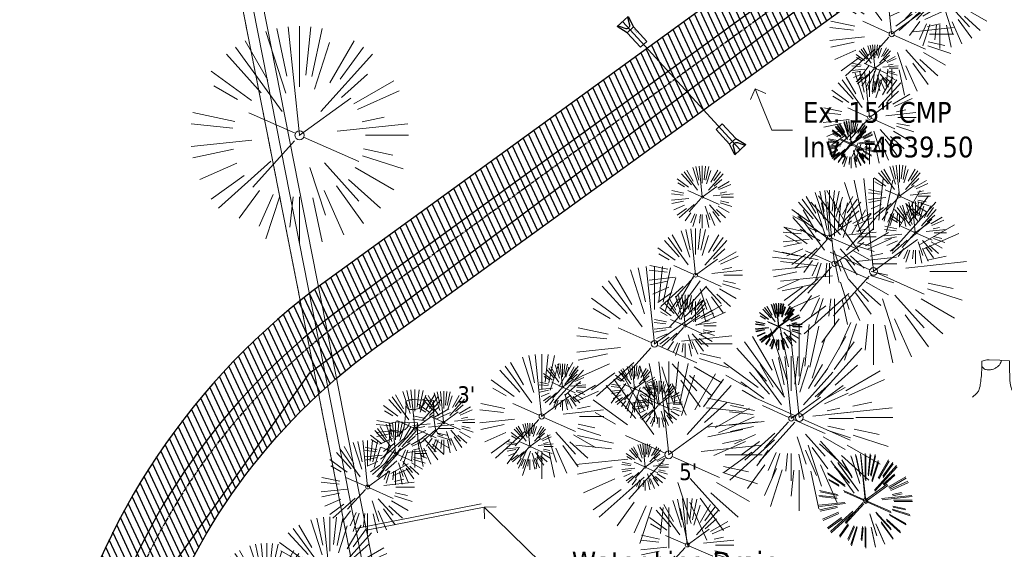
# Model space of a CAD drawing. Header units: feet. Extents: x 1134296 to 1140710, y 647902 to 649877.
# Tile 16 of 66: x 1134699 to 1134888, y 648487 to 648589. Entities that reach past the tile are written whole.
import ezdxf
from ezdxf import colors
from ezdxf.entities.mleader import LeaderData, LeaderLine
from ezdxf.lldxf.tags import DXFTag
from ezdxf.math import Vec2, Vec3

# ---------------------------------------------------------------- set-up
doc = ezdxf.new("R2010")
doc.units = ezdxf.units.FT
doc.header["$MEASUREMENT"] = 0
doc.linetypes.add('CENTER2', pattern=[1.125, 0.75, -0.125, 0.125, -0.125])
doc.linetypes.add('PHANTOM2', pattern=[1.25, 0.625, -0.125, 0.125, -0.125, 0.125, -0.125])
for name, color, linetype in [('C-PRKG-ASPH', 5, 'Continuous'), ('C-ROAD-ASPHALT', 1, 'Continuous'), ('C-ROAD-CNTR', 1, 'CENTER2'), ('C-UTIL-ELEC-MEP', 7, 'UGE (.5x)'), ('C-UTIL-STRM-PIPE', 210, 'Continuous'), ('C-UTIL-STRM-STRC', 210, 'Continuous'), ('C-UTIL-WATER-MEP', 7, 'WATER (.5x)'), ('G-TEXT-ST02', 2, 'Continuous'), ('G-XREF', 7, 'Continuous')]:
    doc.layers.add(name, color=color, linetype=linetype)
for name, color, linetype, lineweight in [('V-ANNO-TEXT', 8, 'Continuous', 13), ('V-SITE-ROCK', 8, 'Continuous', 18), ('V-SITE-VEGE', 8, 'Continuous', 18), ('V-UTIL-WATR-LINE', 8, 'WATER', 15)]:
    doc.layers.add(name, color=color, linetype=linetype, lineweight=lineweight)
doc.styles.add('SEI Annotative', font='tahoma.ttf', dxfattribs={"height": 0.1})
doc.styles.add('SEI-Dim & Leader', font='tahoma.ttf')
doc.styles.get("Standard").update_dxf_attribs({"font": 'arial.ttf'})
tags = doc.linetypes.add('UGE (.5x)', pattern='A,0.75,-0.2,["UGE",Standard,S=0.08,R=0,X=-0.1,Y=-0.04],-0.2', length=1.15).pattern_tags.tags
tags[6] = DXFTag(74, 10)
tags = doc.linetypes.add('WATER', pattern='A,1.5,-0.2,["W",Standard,S=0.08,R=0,X=-0.1,Y=-0.04],-0.05', length=1.75).pattern_tags.tags
tags[6] = DXFTag(74, 10)
tags = doc.linetypes.add('WATER (.5x)', pattern='A,0.75,-0.2,["W",Standard,S=0.08,R=0,X=-0.1,Y=-0.04],-0.05', length=1).pattern_tags.tags
tags[6] = DXFTag(74, 10)

# ---------------------------------------------------------------- blocks, each defined once
blk = doc.blocks.new('V-SITE-VEGE-Coniferious Tree 2')
at = {"color": 0, "linetype": 'ByBlock'}
for p, q in [((-0.0003, 0.0026), (-0.0523, 0.4973)), ((0, 0.2219), (0, 0.5)), ((0.0289, 0.2753), (0.0522, 0.4973)), ((-0.0626, 0.1926), (-0.1545, 0.4755)), ((-0.0575, 0.2704), (-0.104, 0.4891)), ((0.0572, 0.2693), (0.1039, 0.4891)), ((-0.146, 0.2528), (-0.25, 0.433)), ((0.0685, 0.211), (0.1382, 0.4256)), ((0.1391, 0.2411), (0.25, 0.433)), ((-0.1757, 0.1951), (-0.3346, 0.3716)), ((-0.0791, 0.1089), (-0.2939, 0.4045)), ((0.0978, 0.1086), (0.3345, 0.3716)), ((0.1869, 0.2573), (0.2939, 0.4045)), ((-0.2201, 0.1599), (-0.4046, 0.2939)), ((0.192, 0.1729), (0.3116, 0.2806)), ((-0.2844, 0.1642), (-0.3931, 0.227)), ((0.2488, 0.1436), (0.433, 0.25)), ((0.2659, 0.1184), (0.4568, 0.2034)), ((-0.0009, -0.0007), (0.235, 0.1707)), ((-0.2961, 0.0629), (-0.4891, 0.1039)), ((-0.0199, 0.0089), (-0.2319, 0.1032)), ((-0.306, 0.0322), (-0.4973, 0.0523)), ((0.1731, 0.0182), (0.4972, 0.0523)), ((0.2873, 0.0611), (0.3885, 0.0826)), ((0.3025, 0), (0.5, 0)), ((-0.2183, -0.0229), (-0.4973, -0.0523)), ((-0.023, -0.0255), (-0.2138, -0.2374)), ((0.0185, -0.0083), (0.272, -0.1211)), ((-0.3022, -0.0642), (-0.4891, -0.1039)), ((0.2936, -0.0624), (0.4274, -0.0908)), ((-0.2881, -0.1283), (-0.4568, -0.2034)), ((-0.132, -0.1189), (-0.3716, -0.3346)), ((0.1144, -0.1271), (0.2718, -0.3019)), ((0.2891, -0.094), (0.4755, -0.1545)), ((0.0478, -0.1473), (0.1192, -0.3671)), ((0.2555, -0.1475), (0.433, -0.25)), ((-0.2545, -0.1849), (-0.4046, -0.2939)), ((0.2254, -0.2029), (0.3716, -0.3346)), ((-0.1843, -0.2536), (-0.2767, -0.3808)), ((0.1131, -0.2541), (0.2033, -0.4568)), ((0.1689, -0.2325), (0.2939, -0.4045)), ((-0.1214, -0.2725), (-0.1856, -0.4168)), ((-0.091, -0.2799), (-0.1545, -0.4755)), ((-0.0297, -0.2818), (-0.0443, -0.4216)), ((0, -0.2818), (0, -0.5)), ((0.061, -0.2873), (0.1039, -0.4891))]:
    blk.add_line(p, q, dxfattribs=at)
blk.add_circle((0, 0), 0.0208)
blk = doc.blocks.new('V-SITE-VEGE-Stump')
for points in [[(-0.1229, -0.0143, 0.052613), (-0.0986, 0.0077, 0.106195), (-0.0905, 0.0219, 0.044862), (-0.0837, 0.0527, 0.020074), (-0.0776, 0.1229, 0.011675), (-0.0773, 0.1364, 0.007866), (-0.0776, 0.1565)], [(-0.0776, 0.1565, -0.027668), (-0.0534, 0.1634, -0.067978), (-0.0432, 0.1643), (0.0086, 0.1616), (0.054, 0.1591)], [(0.0151, 0.1613, -0.082864), (0.0081, 0.142, -0.111324), (-0.0021, 0.1306, -0.039313), (-0.0159, 0.1223, -0.049197), (-0.028, 0.1177, -0.066002), (-0.0447, 0.1155, -0.070187), (-0.0604, 0.1177, -0.114859), (-0.0685, 0.1223, -0.075938), (-0.0773, 0.1332)], [(0.054, 0.1591, 0.004334), (0.0538, 0.1369, 0.008344), (0.054, 0.1254), (0.0561, 0.0762, 0.046252), (0.0624, 0.0317, 0.069625), (0.0733, 0.0038, 0.149725), (0.0794, -0.002, 0.058523), (0.0992, -0.0091)]]:
    blk.add_lwpolyline(points, format="xyb")
blk = doc.blocks.new('_Open90')
at = {"color": 0, "linetype": 'ByBlock', "lineweight": -2}
for p, q in [((0, 0), (-1, 0)), ((-0.5, 0.5), (0, 0)), ((0, 0), (-0.5, -0.5))]:
    blk.add_line(p, q, dxfattribs=at)
blk = doc.blocks.new('*U1383')
at = {"flags": 128}
blk.add_lwpolyline([(0.87, -2.15), (-1.06, -0.97), (1.06, 0.97), (2.07, -1.05)], dxfattribs=at)
blk.add_lwpolyline([(0.92, 0.84), (1.32, -0.62, -0.609257), (0.5, -1.37), (-0.92, -0.84)], format="xyb", dxfattribs=at)
blk.add_lwpolyline([(4.65, -3.87), (3.46, -4.97), (0.87, -2.15), (2.07, -1.05)], close=True, dxfattribs=at)
at = {"layer": 'Defpoints'}
blk.add_text('15" FES', height=0.2, rotation=132.4927, dxfattribs=at).set_placement((2.94, -2.13))
blk = doc.blocks.new('*U1381')
at = {"flags": 128}
blk.add_lwpolyline([(-4.65, 3.87), (-3.46, 4.97), (-0.87, 2.15), (-2.07, 1.05)], close=True, dxfattribs=at)
blk.add_lwpolyline([(-0.87, 2.15), (1.06, 0.97), (-1.06, -0.97), (-2.07, 1.05)], dxfattribs=at)
blk.add_lwpolyline([(-0.92, -0.84), (-1.32, 0.62, -0.609257), (-0.5, 1.37), (0.92, 0.84)], format="xyb", dxfattribs=at)
at = {"layer": 'Defpoints'}
blk.add_text('15" FES', height=0.2, rotation=312.4927, dxfattribs=at).set_placement((-2.94, 2.13))
blk = doc.blocks.new('C_PBASE-PACTOLA_02403811')
at = {"layer": 'C-ROAD-ASPHALT'}
blk.add_lwpolyline([(1134908.59, 648295.08), (1134902.18, 648308.92, -0.385736), (1134904.19, 648315.33, 0.505251), (1134911.81, 648388.99, -0.385736), (1134911.17, 648395.68), (1134920.27, 648407.91, 0.11933), (1134891.69, 648420.07), (1134806.69, 648434.23), (1134804.22, 648419.43, -0.414214), (1134798.47, 648415.32, -0.092061), (1134788.17, 648419.07, 0.092061), (1134777.88, 648422.81), (1134747.79, 648427.82, -0.457207), (1134724.14, 648466.55, -0.15976), (1134766.88, 648525.62), (1134870.94, 648601.1, 0.111237), (1134916.81, 648653.23), (1134952.32, 648718.22, 0.019155)], format="xyb", dxfattribs=at)
blk.add_lwpolyline([(1134633.65, 648994.15), (1134723.23, 649000.6, -0.300313), (1134907.7, 648897.02), (1134943.56, 648827.41, -0.242942), (1134943.47, 648735.65, -0.014482), (1134938.28, 648725.89), (1134902.77, 648660.9, -0.111237), (1134861.54, 648614.05), (1134757.48, 648538.57, 0.178397), (1134706.3, 648462.14, -0.47863), (1134656.99, 648438.88, -0.128153), (1134626.71, 648464.73), (1134623.06, 648469.96, -0.104209), (1134584.05, 648561.81), (1134566.4, 648651.59, -0.01381), (1134561.9, 648678.39), (1134552.83, 648743.38, -0.094333), (1134558.21, 648852.45), (1134566.77, 648887.84, -0.036442), (1134590.86, 648962.97, -0.28642)], format="xyb", close=True, dxfattribs=at)
at = {"layer": 'C-ROAD-CNTR', "flags": 128}
blk.add_lwpolyline([(1134682.82, 648422.25), (1134669.22, 648425.85, -0.177469), (1134620.15, 648460.15), (1134616.5, 648465.38, -0.104209), (1134576.2, 648560.26), (1134558.55, 648650.05, -0.01381), (1134553.98, 648677.28), (1134544.9, 648742.27, -0.094333), (1134550.43, 648854.34), (1134559, 648889.72, -0.142864), (1134712.37, 649156.83), (1134786.2, 649227.81, -0.041643), (1134812.01, 649248.79), (1134833.03, 649263.15, -0.265468), (1134926.96, 649270.71), (1134949.26, 649260.25, -0.036701), (1135013.16, 649224.33), (1135075.32, 649183.13, -0.302523), (1135105.39, 649111.58), (1135099.69, 649081.89, -0.049273), (1135094.1, 649063.04), (1135036.84, 648922.4, -0.009219), (1135029.58, 648905.45), (1134962.36, 648756.34, -0.019155), (1134945.3, 648722.05), (1134909.79, 648657.07, -0.111237), (1134866.24, 648607.57), (1134762.18, 648532.09, 0.322945), (1134716.4, 648393.22), (1134719.72, 648382.71, -0.171424), (1134715.29, 648249.56), (1134707.16, 648228.78, -0.022723), (1134688.71, 648187.28, 0.05045), (1134653.34, 648094.13)], format="xyb", dxfattribs=at)
at = {"layer": 'C-UTIL-ELEC-MEP'}
blk.add_lwpolyline([(1134561.89, 648493.84), (1134595.29, 648492.18), (1134620.61, 648455.07), (1134649.93, 648431.17), (1134694.11, 648418.48), (1134708.67, 648430.83), (1134725.26, 648479.91), (1134754.46, 648520.98), (1134857.36, 648597.68), (1134892.61, 648628.3), (1134942.69, 648644.71)], dxfattribs=at)
at = {"layer": 'C-UTIL-STRM-PIPE', "flags": 128}
blk.add_lwpolyline([(1134814.73, 648588.65), (1134837.38, 648563.95)], dxfattribs=at)
at = {"layer": 'C-UTIL-WATER-MEP', "flags": 128}
blk.add_lwpolyline([(1134713.29, 648416.24), (1134669.73, 648427.78, -0.177469), (1134621.79, 648461.3), (1134618.14, 648466.52, -0.104209), (1134578.16, 648560.65), (1134560.52, 648650.44, -0.01381), (1134555.96, 648677.56), (1134546.88, 648742.55, -0.094333), (1134552.38, 648853.87), (1134560.94, 648889.25, -0.142864), (1134713.76, 649155.39), (1134787.59, 649226.37, -0.041643), (1134813.13, 649247.14), (1134834.16, 649261.5, -0.265468), (1134926.11, 649268.9), (1134948.41, 649258.44, -0.036701), (1135012.06, 649222.67), (1135074.22, 649181.46, -0.302523), (1135103.43, 649111.96), (1135097.72, 649082.26, -0.049273), (1135092.25, 649063.79), (1135034.99, 648923.15, -0.009219), (1135027.76, 648906.27), (1134960.54, 648757.16, -0.019155), (1134943.55, 648723.01), (1134908.04, 648658.03, -0.111237), (1134865.06, 648609.19), (1134761.01, 648533.71, 0.157468), (1134714.97, 648470.68, 0.157468)], format="xyb", dxfattribs=at)
at = {"layer": 'C-UTIL-STRM-STRC', "color": 221, "linetype": 'Continuous', "lineweight": -3}
for name, p in [('*U1383', (1134814.73, 648588.65)), ('*U1381', (1134837.38, 648563.95))]:
    blk.add_blockref(name, p, dxfattribs=at)
blk = doc.blocks.new('C_PHTCH-PACTOLA_02403811')
at = {"layer": 'C-PRKG-ASPH'}
h = blk.add_hatch(dxfattribs=at)
h.set_pattern_fill('ANSI31', color=256, scale=10, angle=70)
edge = h.paths.add_edge_path(flags=16)
edge.add_arc((1135093.57, 648760.36), 542, 143.5704, 153.2664, ccw=False)
edge.add_arc((1135093.57, 648760.36), 542, 133.8743, 143.5704, ccw=False)
edge.add_line((1134717.92, 649151.06), (1134791.74, 649222.04))
edge.add_arc((1134924.81, 649083.64), 192, 124.3358, 133.8743, ccw=False)
edge.add_line((1134816.52, 649242.18), (1134837.54, 649256.54))
edge.add_arc((1134886.61, 649184.7), 87, 64.8666, 124.3358, ccw=False)
edge.add_line((1134923.57, 649263.47), (1134945.86, 649253.01))
edge.add_arc((1134736.9, 648807.59), 492, 56.4591, 64.8666, ccw=False)
edge.add_line((1135008.74, 649217.67), (1135070.9, 649176.46))
edge.add_arc((1135036.64, 649124.78), 62, -10.868, 56.4591, ccw=False)
edge.add_line((1135097.53, 649113.09), (1135091.83, 649083.4))
edge.add_arc((1135001.48, 649100.74), 92, 337.8486, 349.132, ccw=False)
edge.add_line((1135086.69, 649066.05), (1135029.44, 648925.41))
edge.add_arc((1134573.75, 649110.92), 492, 335.736, 337.8486, ccw=False)
edge.add_line((1135022.29, 648908.74), (1134970.11, 648792.98))
edge.add_line((1134970.11, 648792.98), (1134955.07, 648759.62))
edge.add_arc((1134506.53, 648961.81), 492, 331.3466, 335.736, ccw=False)
edge.add_line((1134938.28, 648725.89), (1134902.77, 648660.9))
edge.add_arc((1134778.16, 648728.99), 142, 305.9573, 331.3466, ccw=False)
edge.add_line((1134861.54, 648614.05), (1134757.48, 648538.57))
edge.add_arc((1134835.58, 648430.91), 133, 125.9573, 166.4172)
edge.add_arc((1134672.28, 648470.36), 35, 244.1086, 346.4172, ccw=False)
edge.add_arc((1134691.46, 648509.91), 78.96, 214.9055, 244.1168, ccw=False)
edge.add_line((1134626.71, 648464.73), (1134623.06, 648469.96))
edge.add_arc((1134821.51, 648608.47), 242, 191.1168, 214.9138, ccw=False)
edge.add_line((1134584.05, 648561.81), (1134566.4, 648651.59))
edge.add_arc((1135049.17, 648746.46), 492, 187.9519, 191.1168, ccw=False)
edge.add_line((1134561.9, 648678.39), (1134552.83, 648743.38))
edge.add_arc((1134842.02, 648783.77), 292, 166.3961, 187.9519, ccw=False)
edge.add_line((1134558.21, 648852.45), (1134566.77, 648887.84))
edge.add_arc((1135093.57, 648760.36), 542, 158.0478, 166.3961, ccw=False)
edge.add_arc((1135093.57, 648760.36), 542, 153.2664, 158.0478, ccw=False)
edge = h.paths.add_edge_path()
edge.add_line((1134664.93, 648091.02), (1134641.75, 648097.24))
edge.add_arc((1135131.44, 647965.88), 507, 154.1155, 164.9841, ccw=False)
edge.add_arc((1135131.44, 647965.88), 507, 153.4315, 154.1155, ccw=False)
edge.add_arc((1134241.51, 648410.91), 488, 333.4315, 338.6384)
edge.add_line((1134695.99, 648233.15), (1134704.11, 648253.93))
edge.add_arc((1134529.03, 648322.41), 188, 338.6384, 377.1955)
edge.add_arc((1134651.31, 648360.25), 60, 17.1955, 74.9727)
edge.add_line((1134666.86, 648418.2), (1134661.5, 648419.81))
edge.add_arc((1134691.49, 648509.95), 95, 223.9419, 251.5981, ccw=False)
edge.add_arc((1134691.54, 648509.98), 95.06, 214.9166, 223.9393, ccw=False)
edge.add_line((1134613.59, 648455.57), (1134609.94, 648460.8))
edge.add_arc((1134821.51, 648608.47), 258, 191.1168, 214.9138, ccw=False)
edge.add_line((1134568.35, 648558.72), (1134550.7, 648648.51))
edge.add_arc((1135049.17, 648746.46), 508, 187.9519, 191.1168, ccw=False)
edge.add_line((1134546.06, 648676.18), (1134536.98, 648741.16))
edge.add_arc((1134842.02, 648783.77), 308, 166.3961, 187.9519, ccw=False)
edge.add_line((1134542.66, 648856.22), (1134551.22, 648891.6))
edge.add_arc((1135093.57, 648760.36), 558, 163.9213, 166.3961, ccw=False)
edge.add_arc((1134538.18, 648920.44), 20, 343.9213, 402.7699)
edge.add_line((1134552.86, 648934.02), (1134533.45, 648955.01))
edge.add_arc((1135093.57, 648760.36), 592.98, 146.01874, 160.8371, ccw=False)
edge.add_line((1134601.86, 649091.79), (1134616.58, 649064.03))
edge.add_arc((1134621, 649066.38), 5, 207.9516, 327.0741)
edge.add_arc((1135093.57, 648760.36), 558, 133.8743, 147.0741, ccw=False)
edge.add_line((1134706.83, 649162.6), (1134780.65, 649233.58))
edge.add_arc((1134924.81, 649083.64), 208, 124.3358, 133.8743, ccw=False)
edge.add_line((1134807.49, 649255.39), (1134828.52, 649269.75))
edge.add_arc((1134886.61, 649184.7), 103, 64.8666, 124.3358, ccw=False)
edge.add_line((1134930.36, 649277.95), (1134952.66, 649267.49))
edge.add_arc((1134736.9, 648807.59), 508, 56.4591, 64.8666, ccw=False)
edge.add_line((1135017.58, 649231), (1135079.74, 649189.8))
edge.add_arc((1135036.64, 649124.78), 78, -10.868, 56.4591, ccw=False)
edge.add_line((1135113.25, 649110.08), (1135107.54, 649080.38))
edge.add_arc((1135001.48, 649100.74), 108, 337.8486, 349.132, ccw=False)
edge.add_line((1135101.51, 649060.02), (1135044.25, 648919.38))
edge.add_arc((1134573.75, 649110.92), 508, 335.736, 337.8486, ccw=False)
edge.add_line((1135036.87, 648902.16), (1134969.66, 648753.05))
edge.add_arc((1134506.53, 648961.81), 508, 331.3466, 335.736, ccw=False)
edge.add_line((1134952.32, 648718.22), (1134916.81, 648653.23))
edge.add_arc((1134778.16, 648728.99), 158, 305.9573, 331.3466, ccw=False)
edge.add_line((1134870.94, 648601.1), (1134766.88, 648525.62))
edge.add_arc((1134835.58, 648430.91), 117, 125.9573, 162.2649)
edge.add_arc((1134752.71, 648457.41), 30, 162.2649, 196.8024)
edge.add_arc((1134835.58, 648430.91), 113, 170.9217, 197.5477)
edge.add_line((1134727.84, 648396.84), (1134731.16, 648386.32))
edge.add_arc((1134529.03, 648322.41), 212, 11.3401, 17.5477, ccw=False)
edge.add_arc((1134529.06, 648322.4), 211.97, -20.6491, 11.3422, ccw=False)
edge.add_arc((1134759.87, 648235.31), 34.72, 159.1872, 239.4136)
edge.add_line((1134742.2, 648205.42), (1134709.51, 648185.7))
edge.add_line((1134709.51, 648185.7), (1134699, 648181.01))
edge.add_arc((1135131.44, 647965.88), 483, 153.5512, 164.9841)
blk = doc.blocks.new('C_XBASE-PACTOLA_02403811')
at = {"layer": 'V-UTIL-WATR-LINE', "flags": 128}
for points in [[(1134858.56, 648010.49), (1134826.55, 648169.78), (1134826.36, 648170.82), (1134717.16, 648725.14), (1134629.62, 649043.23), (1134625.05, 649060.91), (1134616.07, 649112.68), (1134604.91, 649127.23)], [(1134860.52, 648010.88), (1134828.52, 648170.15), (1134828.33, 648171.19), (1134719.11, 648725.6), (1134719.1, 648725.64)], [(1134787.49, 648495.71), (1134763.3, 648490.95)], [(1134788.07, 648495.08), (1134765.4, 648490.62)]]:
    blk.add_lwpolyline(points, dxfattribs=at)
at = {"layer": 'V-UTIL-WATR-LINE', "ltscale": 0.75, "flags": 128}
blk.add_lwpolyline([(1134856.6, 648010.1), (1134824.59, 648169.4), (1134824.4, 648170.45), (1134715.22, 648724.68), (1134627.69, 649042.71), (1134623.1, 649060.49), (1134614.19, 649111.86), (1134603.32, 649126.01)], dxfattribs=at)
at = {"layer": 'V-UTIL-WATR-LINE', "linetype": 'PHANTOM2', "ltscale": 0.75, "flags": 128}
blk.add_lwpolyline([(1134856.6, 648010.1), (1134824.59, 648169.4), (1134824.4, 648170.45), (1134715.22, 648724.68), (1134627.69, 649042.71), (1134623.1, 649060.49), (1134614.19, 649111.86), (1134603.32, 649126.01)], dxfattribs=at)
at = {"layer": 'V-SITE-VEGE'}
for name, p, xscale, yscale, zscale in [('V-SITE-VEGE-Coniferious Tree 2', (1134875.83, 648593.95), 20.99974632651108, 20.99974632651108, 20.99974632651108), ('V-SITE-VEGE-Coniferious Tree 2', (1134752.48, 648566.73), 41.99949265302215, 41.99949265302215, 41.99949265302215), ('V-SITE-VEGE-Coniferious Tree 2', (1134863.33, 648579.67), 8.999891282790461, 8.999891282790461, 8.999891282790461), ('V-SITE-VEGE-Coniferious Tree 2', (1134862.29, 648570.15), 17.99978256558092, 17.99978256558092, 17.99978256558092), ('V-SITE-VEGE-Coniferious Tree 2', (1134858.76, 648564.92), 8.999891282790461, 8.999891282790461, 8.999891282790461), ('V-SITE-VEGE-Coniferious Tree 2', (1134858.78, 648565.13), 8.999891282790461, 8.999891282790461, 8.999891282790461), ('V-SITE-VEGE-Coniferious Tree 2', (1134863.05, 648540.49), 35.99956513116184, 35.99956513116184, 35.99956513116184), ('V-SITE-VEGE-Coniferious Tree 2', (1134854.6, 648547.14), 17.99978256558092, 17.99978256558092, 17.99978256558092), ('V-SITE-VEGE-Coniferious Tree 2', (1134828.79, 648539.77), 17.99978256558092, 17.99978256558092, 17.99978256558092), ('V-SITE-VEGE-Coniferious Tree 2', (1134820.85, 648526.52), 29.99963760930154, 29.99963760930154, 29.99963760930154), ('V-SITE-VEGE-Coniferious Tree 2', (1134844.73, 648529.9), 8.999891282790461, 8.999891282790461, 8.999891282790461), ('V-SITE-VEGE-Coniferious Tree 2', (1134844.84, 648529.8), 8.999891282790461, 8.999891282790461, 8.999891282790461), ('V-SITE-VEGE-Coniferious Tree 2', (1134848.76, 648512.34), 35.99956513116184, 35.99956513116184, 35.99956513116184), ('V-SITE-VEGE-Coniferious Tree 2', (1134823.61, 648505.15), 35.99956513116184, 35.99956513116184, 35.99956513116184), ('V-SITE-VEGE-Stump', (1134887.06, 648516.86), 40.31522404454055, 40.31522404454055, 40.31522404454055), ('V-SITE-VEGE-Coniferious Tree 2', (1134803.15, 648518.19), 8.999891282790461, 8.999891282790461, 8.999891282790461), ('V-SITE-VEGE-Coniferious Tree 2', (1134817.01, 648517.86), 8.999891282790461, 8.999891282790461, 8.999891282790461), ('V-SITE-VEGE-Coniferious Tree 2', (1134821.75, 648514.89), 8.999891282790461, 8.999891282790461, 8.999891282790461), ('V-SITE-VEGE-Coniferious Tree 2', (1134774.72, 648510.23), 14.99981880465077, 14.99981880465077, 14.99981880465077), ('V-SITE-VEGE-Stump', (1134776.11, 648509.19), 40.31522404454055, 40.31522404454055, 40.31522404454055), ('V-SITE-VEGE-Stump', (1134773.03, 648504.88), 40.31522404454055, 40.31522404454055, 40.31522404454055), ('V-SITE-VEGE-Coniferious Tree 2', (1134796.87, 648506.78), 8.999891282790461, 8.999891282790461, 8.999891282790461), ('V-SITE-VEGE-Coniferious Tree 2', (1134765.6, 648498.94), 17.99978256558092, 17.99978256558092, 17.99978256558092), ('V-SITE-VEGE-Coniferious Tree 2', (1134819.06, 648502.79), 8.999891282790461, 8.999891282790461, 8.999891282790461), ('V-SITE-VEGE-Coniferious Tree 2', (1134861.48, 648496.4), 17.99978256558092, 17.99978256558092, 17.99978256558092), ('V-SITE-VEGE-Coniferious Tree 2', (1134861.58, 648496.16), 17.99978256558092, 17.99978256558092, 17.99978256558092), ('V-SITE-VEGE-Coniferious Tree 2', (1134827.18, 648487.77), 17.99978256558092, 17.99978256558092, 17.99978256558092), ('V-SITE-VEGE-Coniferious Tree 2', (1134746.16, 648477.63), 20.99974632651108, 20.99974632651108, 20.99974632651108)]:
    blk.add_blockref(name, p, dxfattribs=dict(at, xscale=xscale, yscale=yscale, zscale=zscale))
at = {"layer": 'V-SITE-VEGE', "rotation": 8.537736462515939e-07}
for p, xscale, yscale, zscale in [((1134866.56, 648586.22), 23.99971008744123, 23.99971008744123, 23.99971008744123), ((1134830.08, 648554.83), 11.99985504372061, 11.99985504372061, 11.99985504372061), ((1134868.06, 648555), 11.99985504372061, 11.99985504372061, 11.99985504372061), ((1134855.54, 648541.97), 23.99971008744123, 23.99971008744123, 23.99971008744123), ((1134871.12, 648547.95), 11.99985504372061, 11.99985504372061, 11.99985504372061), ((1134826.75, 648530.01), 11.99985504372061, 11.99985504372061, 11.99985504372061), ((1134799.13, 648512.55), 23.99971008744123, 23.99971008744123, 23.99971008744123), ((1134847.22, 648512.15), 23.99971008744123, 23.99971008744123, 23.99971008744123), ((1134780.25, 648511.4), 11.99985504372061, 11.99985504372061, 11.99985504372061), ((1134771, 648505.38), 11.99985504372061, 11.99985504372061, 11.99985504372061), ((1134758.34, 648481.23), 23.99971008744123, 23.99971008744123, 23.99971008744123)]:
    blk.add_blockref('V-SITE-VEGE-Coniferious Tree 2', p, dxfattribs=dict(at, xscale=xscale, yscale=yscale, zscale=zscale))
at = {"layer": 'V-SITE-ROCK', "style": 'SEI Annotative'}
for s, p in [("3'", (1134782.88, 648515.16)), ("5'", (1134825.64, 648500.28))]:
    blk.add_text(s, height=3.2, dxfattribs=at).set_placement(p)
at = {"layer": 'V-ANNO-TEXT'}
ml = blk.add_multileader_mtext('Standard', dxfattribs=at)
ml.set_content('Ex. 15" CMP\\PInv. - 4639.50', color=256, style='SEI-Dim & Leader')
ml.set_leader_properties(color=256, linetype='ByLayer', lineweight=-1)
ml.set_arrow_properties(name='OPEN90')
ml.build(insert=Vec2(0, 0))
ml.multileader.update_dxf_attribs({"text_left_attachment_type": 2, "text_right_attachment_type": 2, "dogleg_length": 0.1, "arrow_head_size": 3.2, "scale": 40})
ctx = ml.context
ctx.base_point, ctx.scale, ctx.arrow_head_size, ctx.plane_origin = Vec3(1134847.44, 648567.69), 40, 3.2, Vec3(1134840.26, 648575.69)
ctx.left_attachment, ctx.right_attachment = 2, 2
notes = []
notes.append((ctx, [(0, (1, 1, 0), (1134843.44, 648567.69), (1, 0), 4, [(0, [(1134840.26, 648575.69)], 0, [])])]))
ctx.mtext.insert, ctx.mtext.flow_direction = Vec3(1134849.44, 648573.14), 5
ml = blk.add_multileader_mtext('Standard', dxfattribs=at)
ml.set_content('Water Line Drain', color=256, style='SEI-Dim & Leader')
ml.set_leader_properties(color=256, linetype='ByLayer', lineweight=-1)
ml.set_arrow_properties(name='OPEN90')
ml.build(insert=Vec2(0, 0))
ml.multileader.update_dxf_attribs({"text_left_attachment_type": 2, "text_right_attachment_type": 2, "dogleg_length": 0.1, "arrow_head_size": 3.2, "scale": 40})
ctx = ml.context
ctx.base_point, ctx.scale, ctx.arrow_head_size, ctx.plane_origin = Vec3(1134802.95, 648484.42), 40, 3.2, Vec3(1134788.07, 648495.08)
ctx.left_attachment, ctx.right_attachment = 2, 2
notes.append((ctx, [(0, (1, 1, 0), (1134798.95, 648484.42), (1, 0), 4, [(0, [(1134788.07, 648495.08)], 0, [])])]))
ctx.mtext.insert, ctx.mtext.flow_direction = Vec3(1134804.95, 648486.48), 5
for ctx, leaders in notes:
    for number, flags, end, landing, length, lines in leaders:
        leader = LeaderData()
        leader.index, (leader.has_last_leader_line, leader.has_dogleg_vector, leader.attachment_direction) = number, flags
        leader.last_leader_point, leader.dogleg_vector, leader.dogleg_length = Vec3(end), Vec3(landing), length
        for number, points, colour, breaks in lines:
            line = LeaderLine()
            line.index, line.vertices, line.color, line.breaks = number, Vec3.list(points), colors.encode_raw_color(colour), breaks
            leader.lines.append(line)
        ctx.leaders.append(leader)

msp = doc.modelspace()

# ---------------------------------------------------------------- block references
at = {"layer": 'G-TEXT-ST02'}
msp.add_blockref('C_PHTCH-PACTOLA_02403811', (0, 0), dxfattribs=at)

# ---------------------------------------------------------------- next in the draw order: block references
at = {"layer": 'G-XREF'}
msp.add_blockref('C_XBASE-PACTOLA_02403811', (0, 0), dxfattribs=at)

# ---------------------------------------------------------------- next in the draw order: block references
msp.add_blockref('C_PBASE-PACTOLA_02403811', (0, 0), dxfattribs=at)

doc.saveas('drawing.dxf')
